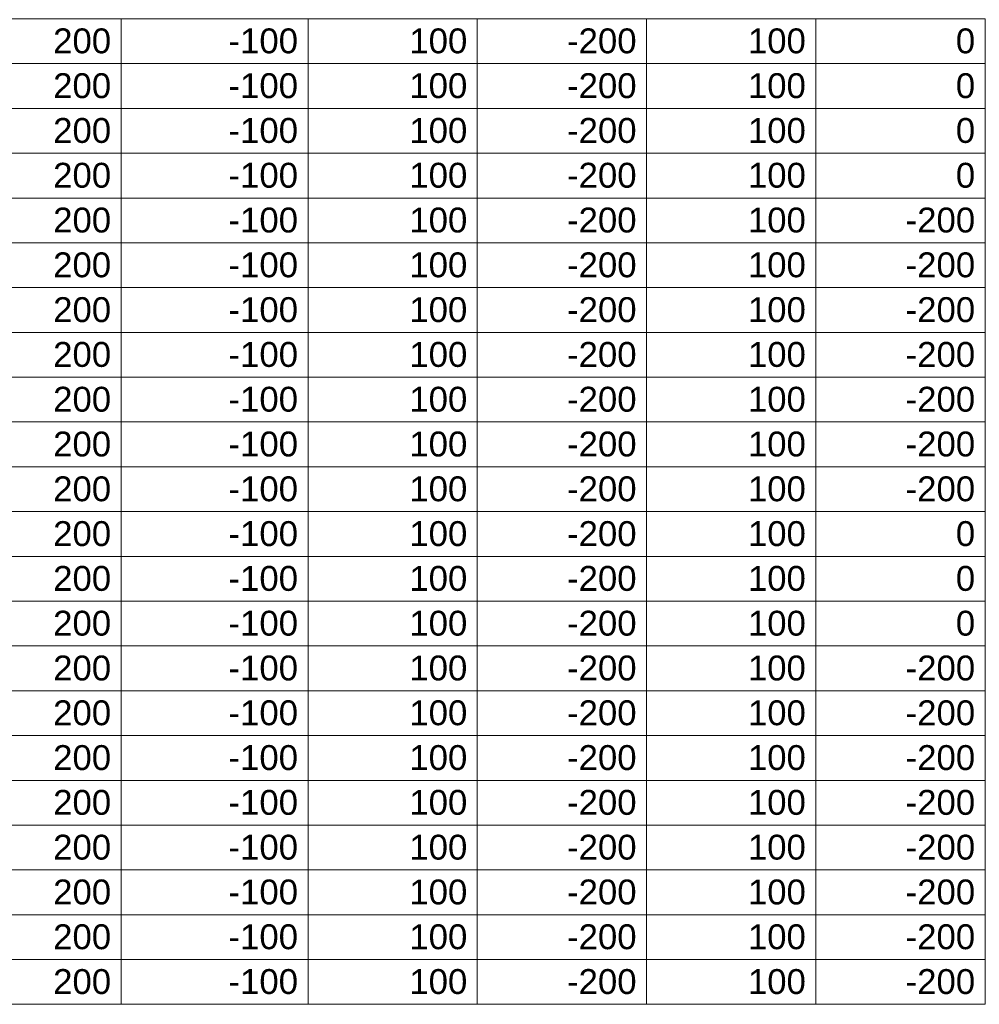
# Model space of a CAD drawing. Header units: millimetres. Extents: x 10906 to 25863, y 1966 to 4861.
# Tile 22 of 163: x 11013.4 to 11021.57, y 2953.26 to 2961.64. Entities that reach past the tile are written whole.
import ezdxf

# ---------------------------------------------------------------- set-up
doc = ezdxf.new("R2010")
doc.units = ezdxf.units.MM
doc.layers.add('LC-Tabelas', color=1, linetype='Continuous', lineweight=20)
doc.layers.add('LC-Textos das tabelas', color=5, linetype='Continuous', lineweight=5)
doc.styles.add('Arial', font='arial.ttf')

msp = doc.modelspace()

# ---------------------------------------------------------------- linework, layer by layer
at = {"layer": 'LC-Tabelas'}
for points in [[(11012.67702, 2961.2667), (11012.67702, 2961.64794), (11014.26726, 2961.64794), (11014.26726, 2961.2667), (11012.67702, 2961.2667)], [(11014.26726, 2961.2667), (11014.26726, 2961.64794), (11015.8575, 2961.64794), (11015.8575, 2961.2667), (11014.26726, 2961.2667)], [(11015.8575, 2961.2667), (11015.8575, 2961.64794), (11017.29774, 2961.64794), (11017.29774, 2961.2667), (11015.8575, 2961.2667)], [(11017.29774, 2961.2667), (11017.29774, 2961.64794), (11018.73798, 2961.64794), (11018.73798, 2961.2667), (11017.29774, 2961.2667)], [(11018.73798, 2961.2667), (11018.73798, 2961.64794), (11020.17822, 2961.64794), (11020.17822, 2961.2667), (11018.73798, 2961.2667)], [(11020.17822, 2961.2667), (11020.17822, 2961.64794), (11021.61846, 2961.64794), (11021.61846, 2961.2667), (11020.17822, 2961.2667)], [(11012.67702, 2960.88546), (11012.67702, 2961.2667), (11014.26726, 2961.2667), (11014.26726, 2960.88546), (11012.67702, 2960.88546)], [(11014.26726, 2960.88546), (11014.26726, 2961.2667), (11015.8575, 2961.2667), (11015.8575, 2960.88546), (11014.26726, 2960.88546)], [(11015.8575, 2960.88546), (11015.8575, 2961.2667), (11017.29774, 2961.2667), (11017.29774, 2960.88546), (11015.8575, 2960.88546)], [(11017.29774, 2960.88546), (11017.29774, 2961.2667), (11018.73798, 2961.2667), (11018.73798, 2960.88546), (11017.29774, 2960.88546)], [(11018.73798, 2960.88546), (11018.73798, 2961.2667), (11020.17822, 2961.2667), (11020.17822, 2960.88546), (11018.73798, 2960.88546)], [(11020.17822, 2960.88546), (11020.17822, 2961.2667), (11021.61846, 2961.2667), (11021.61846, 2960.88546), (11020.17822, 2960.88546)], [(11012.67702, 2960.50422), (11012.67702, 2960.88546), (11014.26726, 2960.88546), (11014.26726, 2960.50422), (11012.67702, 2960.50422)], [(11014.26726, 2960.50422), (11014.26726, 2960.88546), (11015.8575, 2960.88546), (11015.8575, 2960.50422), (11014.26726, 2960.50422)], [(11015.8575, 2960.50422), (11015.8575, 2960.88546), (11017.29774, 2960.88546), (11017.29774, 2960.50422), (11015.8575, 2960.50422)], [(11017.29774, 2960.50422), (11017.29774, 2960.88546), (11018.73798, 2960.88546), (11018.73798, 2960.50422), (11017.29774, 2960.50422)], [(11018.73798, 2960.50422), (11018.73798, 2960.88546), (11020.17822, 2960.88546), (11020.17822, 2960.50422), (11018.73798, 2960.50422)], [(11020.17822, 2960.50422), (11020.17822, 2960.88546), (11021.61846, 2960.88546), (11021.61846, 2960.50422), (11020.17822, 2960.50422)], [(11012.67702, 2960.12298), (11012.67702, 2960.50422), (11014.26726, 2960.50422), (11014.26726, 2960.12298), (11012.67702, 2960.12298)], [(11014.26726, 2960.12298), (11014.26726, 2960.50422), (11015.8575, 2960.50422), (11015.8575, 2960.12298), (11014.26726, 2960.12298)], [(11015.8575, 2960.12298), (11015.8575, 2960.50422), (11017.29774, 2960.50422), (11017.29774, 2960.12298), (11015.8575, 2960.12298)], [(11017.29774, 2960.12298), (11017.29774, 2960.50422), (11018.73798, 2960.50422), (11018.73798, 2960.12298), (11017.29774, 2960.12298)], [(11018.73798, 2960.12298), (11018.73798, 2960.50422), (11020.17822, 2960.50422), (11020.17822, 2960.12298), (11018.73798, 2960.12298)], [(11020.17822, 2960.12298), (11020.17822, 2960.50422), (11021.61846, 2960.50422), (11021.61846, 2960.12298), (11020.17822, 2960.12298)], [(11012.67702, 2959.74174), (11012.67702, 2960.12298), (11014.26726, 2960.12298), (11014.26726, 2959.74174), (11012.67702, 2959.74174)], [(11014.26726, 2959.74174), (11014.26726, 2960.12298), (11015.8575, 2960.12298), (11015.8575, 2959.74174), (11014.26726, 2959.74174)], [(11015.8575, 2959.74174), (11015.8575, 2960.12298), (11017.29774, 2960.12298), (11017.29774, 2959.74174), (11015.8575, 2959.74174)], [(11017.29774, 2959.74174), (11017.29774, 2960.12298), (11018.73798, 2960.12298), (11018.73798, 2959.74174), (11017.29774, 2959.74174)], [(11018.73798, 2959.74174), (11018.73798, 2960.12298), (11020.17822, 2960.12298), (11020.17822, 2959.74174), (11018.73798, 2959.74174)], [(11020.17822, 2959.74174), (11020.17822, 2960.12298), (11021.61846, 2960.12298), (11021.61846, 2959.74174), (11020.17822, 2959.74174)], [(11012.67702, 2959.3605), (11012.67702, 2959.74174), (11014.26726, 2959.74174), (11014.26726, 2959.3605), (11012.67702, 2959.3605)], [(11014.26726, 2959.3605), (11014.26726, 2959.74174), (11015.8575, 2959.74174), (11015.8575, 2959.3605), (11014.26726, 2959.3605)], [(11015.8575, 2959.3605), (11015.8575, 2959.74174), (11017.29774, 2959.74174), (11017.29774, 2959.3605), (11015.8575, 2959.3605)], [(11017.29774, 2959.3605), (11017.29774, 2959.74174), (11018.73798, 2959.74174), (11018.73798, 2959.3605), (11017.29774, 2959.3605)], [(11018.73798, 2959.3605), (11018.73798, 2959.74174), (11020.17822, 2959.74174), (11020.17822, 2959.3605), (11018.73798, 2959.3605)], [(11020.17822, 2959.3605), (11020.17822, 2959.74174), (11021.61846, 2959.74174), (11021.61846, 2959.3605), (11020.17822, 2959.3605)], [(11012.67702, 2958.97926), (11012.67702, 2959.3605), (11014.26726, 2959.3605), (11014.26726, 2958.97926), (11012.67702, 2958.97926)], [(11014.26726, 2958.97926), (11014.26726, 2959.3605), (11015.8575, 2959.3605), (11015.8575, 2958.97926), (11014.26726, 2958.97926)], [(11015.8575, 2958.97926), (11015.8575, 2959.3605), (11017.29774, 2959.3605), (11017.29774, 2958.97926), (11015.8575, 2958.97926)], [(11017.29774, 2958.97926), (11017.29774, 2959.3605), (11018.73798, 2959.3605), (11018.73798, 2958.97926), (11017.29774, 2958.97926)], [(11018.73798, 2958.97926), (11018.73798, 2959.3605), (11020.17822, 2959.3605), (11020.17822, 2958.97926), (11018.73798, 2958.97926)], [(11020.17822, 2958.97926), (11020.17822, 2959.3605), (11021.61846, 2959.3605), (11021.61846, 2958.97926), (11020.17822, 2958.97926)], [(11012.67702, 2958.59802), (11012.67702, 2958.97926), (11014.26726, 2958.97926), (11014.26726, 2958.59802), (11012.67702, 2958.59802)], [(11014.26726, 2958.59802), (11014.26726, 2958.97926), (11015.8575, 2958.97926), (11015.8575, 2958.59802), (11014.26726, 2958.59802)], [(11015.8575, 2958.59802), (11015.8575, 2958.97926), (11017.29774, 2958.97926), (11017.29774, 2958.59802), (11015.8575, 2958.59802)], [(11017.29774, 2958.59802), (11017.29774, 2958.97926), (11018.73798, 2958.97926), (11018.73798, 2958.59802), (11017.29774, 2958.59802)], [(11018.73798, 2958.59802), (11018.73798, 2958.97926), (11020.17822, 2958.97926), (11020.17822, 2958.59802), (11018.73798, 2958.59802)], [(11020.17822, 2958.59802), (11020.17822, 2958.97926), (11021.61846, 2958.97926), (11021.61846, 2958.59802), (11020.17822, 2958.59802)], [(11012.67702, 2958.21678), (11012.67702, 2958.59802), (11014.26726, 2958.59802), (11014.26726, 2958.21678), (11012.67702, 2958.21678)], [(11014.26726, 2958.21678), (11014.26726, 2958.59802), (11015.8575, 2958.59802), (11015.8575, 2958.21678), (11014.26726, 2958.21678)], [(11015.8575, 2958.21678), (11015.8575, 2958.59802), (11017.29774, 2958.59802), (11017.29774, 2958.21678), (11015.8575, 2958.21678)], [(11017.29774, 2958.21678), (11017.29774, 2958.59802), (11018.73798, 2958.59802), (11018.73798, 2958.21678), (11017.29774, 2958.21678)], [(11018.73798, 2958.21678), (11018.73798, 2958.59802), (11020.17822, 2958.59802), (11020.17822, 2958.21678), (11018.73798, 2958.21678)], [(11020.17822, 2958.21678), (11020.17822, 2958.59802), (11021.61846, 2958.59802), (11021.61846, 2958.21678), (11020.17822, 2958.21678)], [(11012.67702, 2957.83554), (11012.67702, 2958.21678), (11014.26726, 2958.21678), (11014.26726, 2957.83554), (11012.67702, 2957.83554)], [(11014.26726, 2957.83554), (11014.26726, 2958.21678), (11015.8575, 2958.21678), (11015.8575, 2957.83554), (11014.26726, 2957.83554)], [(11015.8575, 2957.83554), (11015.8575, 2958.21678), (11017.29774, 2958.21678), (11017.29774, 2957.83554), (11015.8575, 2957.83554)], [(11017.29774, 2957.83554), (11017.29774, 2958.21678), (11018.73798, 2958.21678), (11018.73798, 2957.83554), (11017.29774, 2957.83554)], [(11018.73798, 2957.83554), (11018.73798, 2958.21678), (11020.17822, 2958.21678), (11020.17822, 2957.83554), (11018.73798, 2957.83554)], [(11020.17822, 2957.83554), (11020.17822, 2958.21678), (11021.61846, 2958.21678), (11021.61846, 2957.83554), (11020.17822, 2957.83554)], [(11012.67702, 2957.4543), (11012.67702, 2957.83554), (11014.26726, 2957.83554), (11014.26726, 2957.4543), (11012.67702, 2957.4543)], [(11014.26726, 2957.4543), (11014.26726, 2957.83554), (11015.8575, 2957.83554), (11015.8575, 2957.4543), (11014.26726, 2957.4543)], [(11015.8575, 2957.4543), (11015.8575, 2957.83554), (11017.29774, 2957.83554), (11017.29774, 2957.4543), (11015.8575, 2957.4543)], [(11017.29774, 2957.4543), (11017.29774, 2957.83554), (11018.73798, 2957.83554), (11018.73798, 2957.4543), (11017.29774, 2957.4543)], [(11018.73798, 2957.4543), (11018.73798, 2957.83554), (11020.17822, 2957.83554), (11020.17822, 2957.4543), (11018.73798, 2957.4543)], [(11020.17822, 2957.4543), (11020.17822, 2957.83554), (11021.61846, 2957.83554), (11021.61846, 2957.4543), (11020.17822, 2957.4543)], [(11012.67702, 2957.07306), (11012.67702, 2957.4543), (11014.26726, 2957.4543), (11014.26726, 2957.07306), (11012.67702, 2957.07306)], [(11014.26726, 2957.07306), (11014.26726, 2957.4543), (11015.8575, 2957.4543), (11015.8575, 2957.07306), (11014.26726, 2957.07306)], [(11015.8575, 2957.07306), (11015.8575, 2957.4543), (11017.29774, 2957.4543), (11017.29774, 2957.07306), (11015.8575, 2957.07306)], [(11017.29774, 2957.07306), (11017.29774, 2957.4543), (11018.73798, 2957.4543), (11018.73798, 2957.07306), (11017.29774, 2957.07306)], [(11018.73798, 2957.07306), (11018.73798, 2957.4543), (11020.17822, 2957.4543), (11020.17822, 2957.07306), (11018.73798, 2957.07306)], [(11020.17822, 2957.07306), (11020.17822, 2957.4543), (11021.61846, 2957.4543), (11021.61846, 2957.07306), (11020.17822, 2957.07306)], [(11012.67702, 2956.69182), (11012.67702, 2957.07306), (11014.26726, 2957.07306), (11014.26726, 2956.69182), (11012.67702, 2956.69182)], [(11014.26726, 2956.69182), (11014.26726, 2957.07306), (11015.8575, 2957.07306), (11015.8575, 2956.69182), (11014.26726, 2956.69182)], [(11015.8575, 2956.69182), (11015.8575, 2957.07306), (11017.29774, 2957.07306), (11017.29774, 2956.69182), (11015.8575, 2956.69182)], [(11017.29774, 2956.69182), (11017.29774, 2957.07306), (11018.73798, 2957.07306), (11018.73798, 2956.69182), (11017.29774, 2956.69182)], [(11018.73798, 2956.69182), (11018.73798, 2957.07306), (11020.17822, 2957.07306), (11020.17822, 2956.69182), (11018.73798, 2956.69182)], [(11020.17822, 2956.69182), (11020.17822, 2957.07306), (11021.61846, 2957.07306), (11021.61846, 2956.69182), (11020.17822, 2956.69182)], [(11012.67702, 2956.31058), (11012.67702, 2956.69182), (11014.26726, 2956.69182), (11014.26726, 2956.31058), (11012.67702, 2956.31058)], [(11014.26726, 2956.31058), (11014.26726, 2956.69182), (11015.8575, 2956.69182), (11015.8575, 2956.31058), (11014.26726, 2956.31058)], [(11015.8575, 2956.31058), (11015.8575, 2956.69182), (11017.29774, 2956.69182), (11017.29774, 2956.31058), (11015.8575, 2956.31058)], [(11017.29774, 2956.31058), (11017.29774, 2956.69182), (11018.73798, 2956.69182), (11018.73798, 2956.31058), (11017.29774, 2956.31058)], [(11018.73798, 2956.31058), (11018.73798, 2956.69182), (11020.17822, 2956.69182), (11020.17822, 2956.31058), (11018.73798, 2956.31058)], [(11020.17822, 2956.31058), (11020.17822, 2956.69182), (11021.61846, 2956.69182), (11021.61846, 2956.31058), (11020.17822, 2956.31058)], [(11012.67702, 2955.92934), (11012.67702, 2956.31058), (11014.26726, 2956.31058), (11014.26726, 2955.92934), (11012.67702, 2955.92934)], [(11014.26726, 2955.92934), (11014.26726, 2956.31058), (11015.8575, 2956.31058), (11015.8575, 2955.92934), (11014.26726, 2955.92934)], [(11015.8575, 2955.92934), (11015.8575, 2956.31058), (11017.29774, 2956.31058), (11017.29774, 2955.92934), (11015.8575, 2955.92934)], [(11017.29774, 2955.92934), (11017.29774, 2956.31058), (11018.73798, 2956.31058), (11018.73798, 2955.92934), (11017.29774, 2955.92934)], [(11018.73798, 2955.92934), (11018.73798, 2956.31058), (11020.17822, 2956.31058), (11020.17822, 2955.92934), (11018.73798, 2955.92934)], [(11020.17822, 2955.92934), (11020.17822, 2956.31058), (11021.61846, 2956.31058), (11021.61846, 2955.92934), (11020.17822, 2955.92934)], [(11012.67702, 2955.5481), (11012.67702, 2955.92934), (11014.26726, 2955.92934), (11014.26726, 2955.5481), (11012.67702, 2955.5481)], [(11014.26726, 2955.5481), (11014.26726, 2955.92934), (11015.8575, 2955.92934), (11015.8575, 2955.5481), (11014.26726, 2955.5481)], [(11015.8575, 2955.5481), (11015.8575, 2955.92934), (11017.29774, 2955.92934), (11017.29774, 2955.5481), (11015.8575, 2955.5481)], [(11017.29774, 2955.5481), (11017.29774, 2955.92934), (11018.73798, 2955.92934), (11018.73798, 2955.5481), (11017.29774, 2955.5481)], [(11018.73798, 2955.5481), (11018.73798, 2955.92934), (11020.17822, 2955.92934), (11020.17822, 2955.5481), (11018.73798, 2955.5481)], [(11020.17822, 2955.5481), (11020.17822, 2955.92934), (11021.61846, 2955.92934), (11021.61846, 2955.5481), (11020.17822, 2955.5481)], [(11012.67702, 2955.16686), (11012.67702, 2955.5481), (11014.26726, 2955.5481), (11014.26726, 2955.16686), (11012.67702, 2955.16686)], [(11014.26726, 2955.16686), (11014.26726, 2955.5481), (11015.8575, 2955.5481), (11015.8575, 2955.16686), (11014.26726, 2955.16686)], [(11015.8575, 2955.16686), (11015.8575, 2955.5481), (11017.29774, 2955.5481), (11017.29774, 2955.16686), (11015.8575, 2955.16686)], [(11017.29774, 2955.16686), (11017.29774, 2955.5481), (11018.73798, 2955.5481), (11018.73798, 2955.16686), (11017.29774, 2955.16686)], [(11018.73798, 2955.16686), (11018.73798, 2955.5481), (11020.17822, 2955.5481), (11020.17822, 2955.16686), (11018.73798, 2955.16686)], [(11020.17822, 2955.16686), (11020.17822, 2955.5481), (11021.61846, 2955.5481), (11021.61846, 2955.16686), (11020.17822, 2955.16686)], [(11012.67702, 2954.78562), (11012.67702, 2955.16686), (11014.26726, 2955.16686), (11014.26726, 2954.78562), (11012.67702, 2954.78562)], [(11014.26726, 2954.78562), (11014.26726, 2955.16686), (11015.8575, 2955.16686), (11015.8575, 2954.78562), (11014.26726, 2954.78562)], [(11015.8575, 2954.78562), (11015.8575, 2955.16686), (11017.29774, 2955.16686), (11017.29774, 2954.78562), (11015.8575, 2954.78562)], [(11017.29774, 2954.78562), (11017.29774, 2955.16686), (11018.73798, 2955.16686), (11018.73798, 2954.78562), (11017.29774, 2954.78562)], [(11018.73798, 2954.78562), (11018.73798, 2955.16686), (11020.17822, 2955.16686), (11020.17822, 2954.78562), (11018.73798, 2954.78562)], [(11020.17822, 2954.78562), (11020.17822, 2955.16686), (11021.61846, 2955.16686), (11021.61846, 2954.78562), (11020.17822, 2954.78562)], [(11012.67702, 2954.40438), (11012.67702, 2954.78562), (11014.26726, 2954.78562), (11014.26726, 2954.40438), (11012.67702, 2954.40438)], [(11014.26726, 2954.40438), (11014.26726, 2954.78562), (11015.8575, 2954.78562), (11015.8575, 2954.40438), (11014.26726, 2954.40438)], [(11015.8575, 2954.40438), (11015.8575, 2954.78562), (11017.29774, 2954.78562), (11017.29774, 2954.40438), (11015.8575, 2954.40438)], [(11017.29774, 2954.40438), (11017.29774, 2954.78562), (11018.73798, 2954.78562), (11018.73798, 2954.40438), (11017.29774, 2954.40438)], [(11018.73798, 2954.40438), (11018.73798, 2954.78562), (11020.17822, 2954.78562), (11020.17822, 2954.40438), (11018.73798, 2954.40438)], [(11020.17822, 2954.40438), (11020.17822, 2954.78562), (11021.61846, 2954.78562), (11021.61846, 2954.40438), (11020.17822, 2954.40438)], [(11012.67702, 2954.02314), (11012.67702, 2954.40438), (11014.26726, 2954.40438), (11014.26726, 2954.02314), (11012.67702, 2954.02314)], [(11014.26726, 2954.02314), (11014.26726, 2954.40438), (11015.8575, 2954.40438), (11015.8575, 2954.02314), (11014.26726, 2954.02314)], [(11015.8575, 2954.02314), (11015.8575, 2954.40438), (11017.29774, 2954.40438), (11017.29774, 2954.02314), (11015.8575, 2954.02314)], [(11017.29774, 2954.02314), (11017.29774, 2954.40438), (11018.73798, 2954.40438), (11018.73798, 2954.02314), (11017.29774, 2954.02314)], [(11018.73798, 2954.02314), (11018.73798, 2954.40438), (11020.17822, 2954.40438), (11020.17822, 2954.02314), (11018.73798, 2954.02314)], [(11020.17822, 2954.02314), (11020.17822, 2954.40438), (11021.61846, 2954.40438), (11021.61846, 2954.02314), (11020.17822, 2954.02314)], [(11012.67702, 2953.6419), (11012.67702, 2954.02314), (11014.26726, 2954.02314), (11014.26726, 2953.6419), (11012.67702, 2953.6419)], [(11014.26726, 2953.6419), (11014.26726, 2954.02314), (11015.8575, 2954.02314), (11015.8575, 2953.6419), (11014.26726, 2953.6419)], [(11015.8575, 2953.6419), (11015.8575, 2954.02314), (11017.29774, 2954.02314), (11017.29774, 2953.6419), (11015.8575, 2953.6419)], [(11017.29774, 2953.6419), (11017.29774, 2954.02314), (11018.73798, 2954.02314), (11018.73798, 2953.6419), (11017.29774, 2953.6419)], [(11018.73798, 2953.6419), (11018.73798, 2954.02314), (11020.17822, 2954.02314), (11020.17822, 2953.6419), (11018.73798, 2953.6419)], [(11020.17822, 2953.6419), (11020.17822, 2954.02314), (11021.61846, 2954.02314), (11021.61846, 2953.6419), (11020.17822, 2953.6419)], [(11012.67702, 2953.26066), (11012.67702, 2953.6419), (11014.26726, 2953.6419), (11014.26726, 2953.26066), (11012.67702, 2953.26066)], [(11014.26726, 2953.26066), (11014.26726, 2953.6419), (11015.8575, 2953.6419), (11015.8575, 2953.26066), (11014.26726, 2953.26066)], [(11015.8575, 2953.26066), (11015.8575, 2953.6419), (11017.29774, 2953.6419), (11017.29774, 2953.26066), (11015.8575, 2953.26066)], [(11017.29774, 2953.26066), (11017.29774, 2953.6419), (11018.73798, 2953.6419), (11018.73798, 2953.26066), (11017.29774, 2953.26066)], [(11018.73798, 2953.26066), (11018.73798, 2953.6419), (11020.17822, 2953.6419), (11020.17822, 2953.26066), (11018.73798, 2953.26066)], [(11020.17822, 2953.26066), (11020.17822, 2953.6419), (11021.61846, 2953.6419), (11021.61846, 2953.26066), (11020.17822, 2953.26066)]]:
    msp.add_lwpolyline(points, close=True, dxfattribs=at)

# ---------------------------------------------------------------- texts
at = {"layer": 'LC-Textos das tabelas', "linetype": 'Continuous', "char_height": 0.2118, "attachment_point": 9, "line_spacing_factor": 0.798, "style": 'Arial'}
for s, insert, width in [(' 200 ', (11014.18254, 2961.35142), 1.3195206), (' -100 ', (11015.77278, 2961.35142), 1.5170866), (' 100 ', (11017.21302, 2961.35142), 1.3195206), (' -200 ', (11018.65326, 2961.35142), 1.5170866), (' 100 ', (11020.0935, 2961.35142), 1.3195206), (' 0 ', (11021.53374, 2961.35142), 0.6596154), (' 200 ', (11014.18254, 2960.97018), 1.3195206), (' -100 ', (11015.77278, 2960.97018), 1.5170866), (' 100 ', (11017.21302, 2960.97018), 1.3195206), (' -200 ', (11018.65326, 2960.97018), 1.5170866), (' 100 ', (11020.0935, 2960.97018), 1.3195206), (' 0 ', (11021.53374, 2960.97018), 0.6596154), (' 200 ', (11014.18254, 2960.58894), 1.3195206), (' -100 ', (11015.77278, 2960.58894), 1.5170866), (' 100 ', (11017.21302, 2960.58894), 1.3195206), (' -200 ', (11018.65326, 2960.58894), 1.5170866), (' 100 ', (11020.0935, 2960.58894), 1.3195206), (' 0 ', (11021.53374, 2960.58894), 0.6596154), (' 200 ', (11014.18254, 2960.2077), 1.3195206), (' -100 ', (11015.77278, 2960.2077), 1.5170866), (' 100 ', (11017.21302, 2960.2077), 1.3195206), (' -200 ', (11018.65326, 2960.2077), 1.5170866), (' 100 ', (11020.0935, 2960.2077), 1.3195206), (' 0 ', (11021.53374, 2960.2077), 0.6596154), (' 200 ', (11014.18254, 2959.82646), 1.3195206), (' -100 ', (11015.77278, 2959.82646), 1.5170866), (' 100 ', (11017.21302, 2959.82646), 1.3195206), (' -200 ', (11018.65326, 2959.82646), 1.5170866), (' 100 ', (11020.0935, 2959.82646), 1.3195206), (' -200 ', (11021.53374, 2959.82646), 1.5170866), (' 200 ', (11014.18254, 2959.44522), 1.3195206), (' -100 ', (11015.77278, 2959.44522), 1.5170866), (' 100 ', (11017.21302, 2959.44522), 1.3195206), (' -200 ', (11018.65326, 2959.44522), 1.5170866), (' 100 ', (11020.0935, 2959.44522), 1.3195206), (' -200 ', (11021.53374, 2959.44522), 1.5170866), (' 200 ', (11014.18254, 2959.06398), 1.3195206), (' -100 ', (11015.77278, 2959.06398), 1.5170866), (' 100 ', (11017.21302, 2959.06398), 1.3195206), (' -200 ', (11018.65326, 2959.06398), 1.5170866), (' 100 ', (11020.0935, 2959.06398), 1.3195206), (' -200 ', (11021.53374, 2959.06398), 1.5170866), (' 200 ', (11014.18254, 2958.68274), 1.3195206), (' -100 ', (11015.77278, 2958.68274), 1.5170866), (' 100 ', (11017.21302, 2958.68274), 1.3195206), (' -200 ', (11018.65326, 2958.68274), 1.5170866), (' 100 ', (11020.0935, 2958.68274), 1.3195206), (' -200 ', (11021.53374, 2958.68274), 1.5170866), (' 200 ', (11014.18254, 2958.3015), 1.3195206), (' -100 ', (11015.77278, 2958.3015), 1.5170866), (' 100 ', (11017.21302, 2958.3015), 1.3195206), (' -200 ', (11018.65326, 2958.3015), 1.5170866), (' 100 ', (11020.0935, 2958.3015), 1.3195206), (' -200 ', (11021.53374, 2958.3015), 1.5170866), (' 200 ', (11014.18254, 2957.92026), 1.3195206), (' -100 ', (11015.77278, 2957.92026), 1.5170866), (' 100 ', (11017.21302, 2957.92026), 1.3195206), (' -200 ', (11018.65326, 2957.92026), 1.5170866), (' 100 ', (11020.0935, 2957.92026), 1.3195206), (' -200 ', (11021.53374, 2957.92026), 1.5170866), (' 200 ', (11014.18254, 2957.53902), 1.3195206), (' -100 ', (11015.77278, 2957.53902), 1.5170866), (' 100 ', (11017.21302, 2957.53902), 1.3195206), (' -200 ', (11018.65326, 2957.53902), 1.5170866), (' 100 ', (11020.0935, 2957.53902), 1.3195206), (' -200 ', (11021.53374, 2957.53902), 1.5170866), (' 200 ', (11014.18254, 2957.15778), 1.3195206), (' -100 ', (11015.77278, 2957.15778), 1.5170866), (' 100 ', (11017.21302, 2957.15778), 1.3195206), (' -200 ', (11018.65326, 2957.15778), 1.5170866), (' 100 ', (11020.0935, 2957.15778), 1.3195206), (' 0 ', (11021.53374, 2957.15778), 0.6596154), (' 200 ', (11014.18254, 2956.77654), 1.3195206), (' -100 ', (11015.77278, 2956.77654), 1.5170866), (' 100 ', (11017.21302, 2956.77654), 1.3195206), (' -200 ', (11018.65326, 2956.77654), 1.5170866), (' 100 ', (11020.0935, 2956.77654), 1.3195206), (' 0 ', (11021.53374, 2956.77654), 0.6596154), (' 200 ', (11014.18254, 2956.3953), 1.3195206), (' -100 ', (11015.77278, 2956.3953), 1.5170866), (' 100 ', (11017.21302, 2956.3953), 1.3195206), (' -200 ', (11018.65326, 2956.3953), 1.5170866), (' 100 ', (11020.0935, 2956.3953), 1.3195206), (' 0 ', (11021.53374, 2956.3953), 0.6596154), (' 200 ', (11014.18254, 2956.01406), 1.3195206), (' -100 ', (11015.77278, 2956.01406), 1.5170866), (' 100 ', (11017.21302, 2956.01406), 1.3195206), (' -200 ', (11018.65326, 2956.01406), 1.5170866), (' 100 ', (11020.0935, 2956.01406), 1.3195206), (' -200 ', (11021.53374, 2956.01406), 1.5170866), (' 200 ', (11014.18254, 2955.63282), 1.3195206), (' -100 ', (11015.77278, 2955.63282), 1.5170866), (' 100 ', (11017.21302, 2955.63282), 1.3195206), (' -200 ', (11018.65326, 2955.63282), 1.5170866), (' 100 ', (11020.0935, 2955.63282), 1.3195206), (' -200 ', (11021.53374, 2955.63282), 1.5170866), (' 200 ', (11014.18254, 2955.25158), 1.3195206), (' -100 ', (11015.77278, 2955.25158), 1.5170866), (' 100 ', (11017.21302, 2955.25158), 1.3195206), (' -200 ', (11018.65326, 2955.25158), 1.5170866), (' 100 ', (11020.0935, 2955.25158), 1.3195206), (' -200 ', (11021.53374, 2955.25158), 1.5170866), (' 200 ', (11014.18254, 2954.87034), 1.3195206), (' -100 ', (11015.77278, 2954.87034), 1.5170866), (' 100 ', (11017.21302, 2954.87034), 1.3195206), (' -200 ', (11018.65326, 2954.87034), 1.5170866), (' 100 ', (11020.0935, 2954.87034), 1.3195206), (' -200 ', (11021.53374, 2954.87034), 1.5170866), (' 200 ', (11014.18254, 2954.4891), 1.3195206), (' -100 ', (11015.77278, 2954.4891), 1.5170866), (' 100 ', (11017.21302, 2954.4891), 1.3195206), (' -200 ', (11018.65326, 2954.4891), 1.5170866), (' 100 ', (11020.0935, 2954.4891), 1.3195206), (' -200 ', (11021.53374, 2954.4891), 1.5170866), (' 200 ', (11014.18254, 2954.10786), 1.3195206), (' -100 ', (11015.77278, 2954.10786), 1.5170866), (' 100 ', (11017.21302, 2954.10786), 1.3195206), (' -200 ', (11018.65326, 2954.10786), 1.5170866), (' 100 ', (11020.0935, 2954.10786), 1.3195206), (' -200 ', (11021.53374, 2954.10786), 1.5170866), (' 200 ', (11014.18254, 2953.72662), 1.3195206), (' -100 ', (11015.77278, 2953.72662), 1.5170866), (' 100 ', (11017.21302, 2953.72662), 1.3195206), (' -200 ', (11018.65326, 2953.72662), 1.5170866), (' 100 ', (11020.0935, 2953.72662), 1.3195206), (' -200 ', (11021.53374, 2953.72662), 1.5170866), (' 200 ', (11014.18254, 2953.34538), 1.3195206), (' -100 ', (11015.77278, 2953.34538), 1.5170866), (' 100 ', (11017.21302, 2953.34538), 1.3195206), (' -200 ', (11018.65326, 2953.34538), 1.5170866), (' 100 ', (11020.0935, 2953.34538), 1.3195206), (' -200 ', (11021.53374, 2953.34538), 1.5170866)]:
    msp.add_mtext(s, dxfattribs=dict(at, insert=insert, width=width))

doc.saveas('drawing.dxf')
